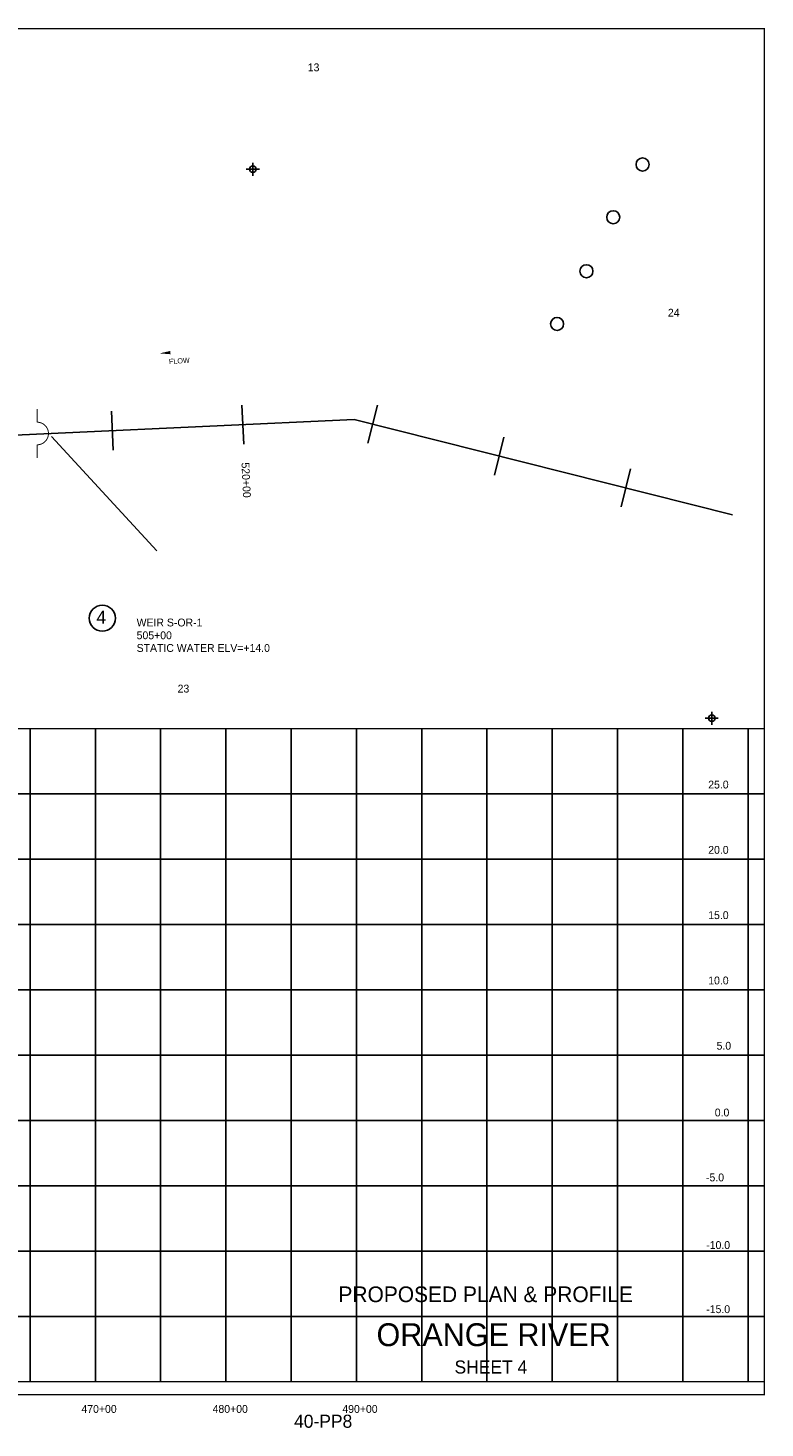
# Model space of a CAD drawing. Extents: x -7017 to 8993, y 7632 to 18352.
# Tile 2 of 2: x 3347 to 8993, y 7632 to 18352. Entities that reach past the tile are written whole.
import ezdxf
from ezdxf.enums import TextEntityAlignment as Align

# ---------------------------------------------------------------- set-up
doc = ezdxf.new("R2010")
doc.units = 0
doc.header["$LTSCALE"] = 1000
doc.header["$PDMODE"] = 34
doc.header["$PDSIZE"] = 50
doc.linetypes.add('STREAM', pattern=[0])
doc.layers.get('0').update_dxf_attribs({"linetype": 'CONTINUOUS'})
for name, color, linetype in [('BORDER', 1, 'CONTINUOUS'), ('GRID', 2, 'CONTINUOUS'), ('PROPOSED', 7, 'CONTINUOUS'), ('SEC', 2, 'CONTINUOUS'), ('STATIONS', 7, 'CONTINUOUS'), ('STRUCTTEXT', 7, 'CONTINUOUS'), ('STRUCTURES', 1, 'CONTINUOUS'), ('TEXT', 7, 'CONTINUOUS'), ('TRUNKS', 5, 'STREAM')]:
    doc.layers.add(name, color=color, linetype=linetype)

# ---------------------------------------------------------------- blocks, each defined once
blk = doc.blocks.new('WEIR')
at = {"layer": 'STRUCTURES', "color": 0, "const_width": 30}
blk.add_lwpolyline([(13, 761), (13, 358, -1), (13, -332), (13, -734)], format="xyb", dxfattribs=at)
blk = doc.blocks.new('FLARROW')
at = {"color": 0}
blk.add_lwpolyline([(-0.28, 0.019, 0, 0.05, 0), (-0.112, 0.019, 0, 0, -0.087559), (-0.012, 0.001, 0, 0, 0.245722), (0.075, 0.013, 0, 0, -0.309425), (0.212, 0.015, 0, 0, 0), (0.278, 0.013, 0, 0, 0)], format="xyseb", dxfattribs=at)
blk.add_text('FLOW', height=0.08, dxfattribs=at).set_placement((0.015, -0.157), align=Align.CENTER)
blk = doc.blocks.new('FLOW')
at = {"layer": 'TRUNKS', "color": 0, "xscale": 500, "yscale": 500, "zscale": 500, "rotation": 26.28602035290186}
blk.add_blockref('FLARROW', (-11, 25), dxfattribs=at)

msp = doc.modelspace()

# ---------------------------------------------------------------- linework, layer by layer
at = {"color": 0}
msp.add_circle((3916, 13833), 100, dxfattribs=at)
at = {"layer": 'BORDER', "color": 0, "const_width": 10}
msp.add_lwpolyline([(-7012, 7887), (8988, 7887), (8988, 18347), (-7012, 18347)], close=True, dxfattribs=at)
for points in [[(-7012, 12987), (8988, 12987)], [(-7012, 7987), (8988, 7987)]]:
    msp.add_lwpolyline(points, dxfattribs=at)
at = {"layer": 'GRID', "color": 0}
for points in [[(3363, 7987), (3363, 12987)], [(3863, 7987), (3863, 12987)], [(4363, 7987), (4363, 12987)], [(4863, 7987), (4863, 12987)], [(5363, 7987), (5363, 12987)], [(5863, 7987), (5863, 12987)], [(6363, 7987), (6363, 12987)], [(6863, 7987), (6863, 12987)], [(7363, 7987), (7363, 12987)], [(7863, 7987), (7863, 12987)], [(8363, 7987), (8363, 12987)], [(8863, 7987), (8863, 12987)], [(-7012, 12487), (8988, 12487)], [(-7012, 11987), (8988, 11987)], [(-7012, 11487), (8988, 11487)], [(-7012, 10987), (8988, 10987)], [(-7012, 10487), (8988, 10487)], [(-7012, 9987), (8988, 9987)], [(-7012, 9487), (8988, 9487)], [(-7012, 8987), (8988, 8987)], [(-7012, 8487), (8988, 8487)]]:
    msp.add_lwpolyline(points, dxfattribs=at)
at = {"layer": 'SEC', "color": 0}
for p in [(5069, 17271), (8585, 13067)]:
    msp.add_point(p, dxfattribs=at)
at = {"layer": 'STATIONS', "color": 0}
for p, q in [((4985, 15464), (4999, 15165)), ((6023, 15464), (5950, 15173)), ((3986, 15418), (4000, 15119)), ((6993, 15220), (6920, 14929)), ((7963, 14976), (7890, 14685))]:
    msp.add_line(p, q, dxfattribs=at)
at = {"layer": 'TRUNKS', "color": 0}
for points in [[(2525, 15201), (5846, 15354), (8745, 14625)], [(3526, 15224), (4334, 14350)]]:
    msp.add_lwpolyline(points, dxfattribs=at)
for centre in [(8055, 17307), (7830, 16903), (7625, 16490), (7400, 16086)]:
    msp.add_circle(centre, 50, dxfattribs=at)

# ---------------------------------------------------------------- block references
at = {"layer": 'STRUCTTEXT', "color": 0, "rotation": 337.8075855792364}
msp.add_blockref('FLOW', (4495, 15834), dxfattribs=at)
at = {"layer": 'STRUCTURES', "color": 0, "xscale": 0.25, "yscale": 0.25, "zscale": 0.25}
msp.add_blockref('WEIR', (3414, 15244), dxfattribs=at)

# ---------------------------------------------------------------- texts
at = {"color": 0}
msp.add_text('4', height=100, dxfattribs=at).set_placement((3908, 13791), align=Align.CENTER)
at = {"layer": 'PROPOSED', "color": 0}
for s, height, p in [('PROPOSED PLAN & PROFILE', 120, (6853, 8596)), ('40-PP8', 100, (5608, 7634))]:
    msp.add_text(s, height=height, dxfattribs=at).set_placement(p, align=Align.CENTER)
at = {"layer": 'STATIONS', "color": 0}
msp.add_text('520+00', height=60, rotation=272.633, dxfattribs=at).set_placement((4982, 15024))
at = {"layer": 'STRUCTTEXT', "color": 0}
for s, p in [('WEIR S-OR-1', (4179, 13770)), ('505+00', (4179, 13672)), ('STATIC WATER ELV=+14.0', (4179, 13575))]:
    msp.add_text(s, height=60, dxfattribs=at).set_placement(p)
at = {"layer": 'TEXT', "color": 0}
for s, p in [('13', (5490, 18021)), ('24', (8249, 16142)), ('23', (4493, 13264)), ('25.0', (8558, 12529)), ('20.0', (8558, 12029)), ('15.0', (8558, 11529)), ('10.0', (8558, 11029)), ('5.0', (8622, 10529)), ('0.0', (8608, 10018)), ('-5.0', (8541, 9521))]:
    msp.add_text(s, height=60, dxfattribs=at).set_placement(p)
for s, height, p in [('-10.0', 60, (8634, 9003)), ('-15.0', 60, (8634, 8512)), ('ORANGE RIVER', 175, (6914, 8259)), ('SHEET 4', 100, (6893, 8049)), ('470+00', 60, (3891, 7748)), ('480+00', 60, (4896, 7748)), ('490+00', 60, (5890, 7748))]:
    msp.add_text(s, height=height, dxfattribs=at).set_placement(p, align=Align.CENTER)

doc.saveas('drawing.dxf')
